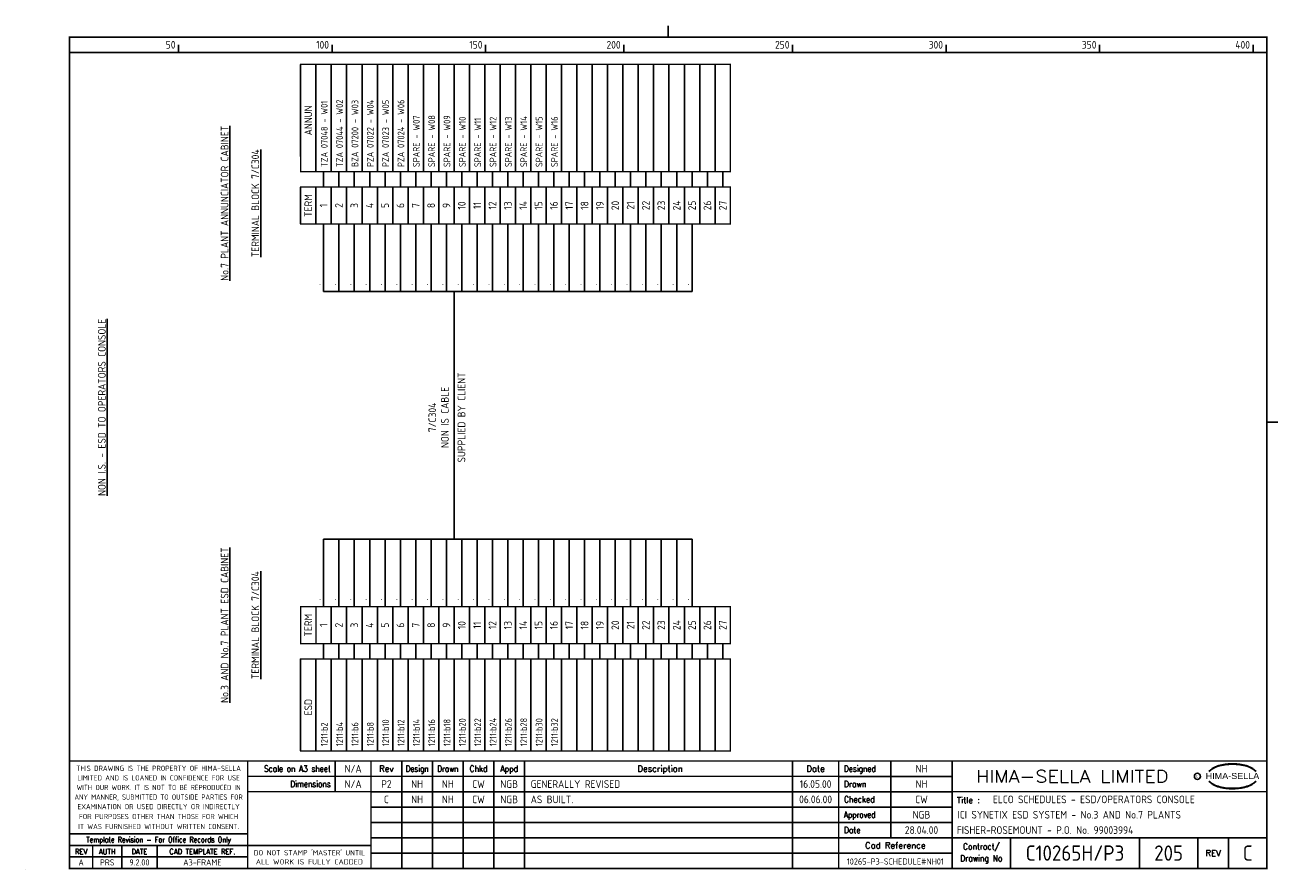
# Model space of a CAD drawing. Extents: x 0 to 408, y 0 to 275.
import ezdxf
from ezdxf.enums import TextEntityAlignment as Align

# ---------------------------------------------------------------- set-up
doc = ezdxf.new("R2010")
doc.units = 0
doc.header["$LTSCALE"] = 0.25
doc.header["$MEASUREMENT"] = 0
doc.layers.get('0').update_dxf_attribs({"color": 41, "linetype": 'CONTINUOUS'})
for name, color, linetype in [('00-DRG_FRAME', 12, 'CONTINUOUS'), ('203', 7, 'CONTINUOUS'), ('203-TEXT', 2, 'CONTINUOUS')]:
    doc.layers.add(name, color=color, linetype=linetype)
doc.styles.add('ARIAL', font='ARIAL.TTF', dxfattribs={"height": 2.5})
doc.styles.add('ISO', font='iso.shx', dxfattribs={"height": 2.5})
doc.styles.add('ROMAND', font='ROMAND')

# ---------------------------------------------------------------- blocks, each defined once
blk = doc.blocks.new('A3-TITLE')
at = {"style": 'ISO'}
blk.add_attdef('TITLE_1', (318.75, 21.75), '', height=2.5, dxfattribs=at)
for tag, p in [('DRGNO', (372.5, 3)), ('REV.', (398.25, 3))]:
    blk.add_attdef(tag, text='', height=5, dxfattribs=at).set_placement(p, align=Align.CENTER)
blk = doc.blocks.new('A3-REVA')
at = {"style": 'ISO'}
for tag, p in [('DESIGNED', (292, 31.75)), ('A', (117.7, 26.75)), ('DES', (127.7, 26.75)), ('DRN', (137.7, 26.75)), ('CHKD', (147.7, 26.75)), ('APPD', (157.7, 26.75)), ('DATE', (258, 26.75)), ('DRAWN', (292, 26.75)), ('CHECKED', (292, 21.75)), ('APPD', (292, 16.75)), ('DATE', (292, 11.75))]:
    blk.add_attdef(tag, text='', height=2.5, dxfattribs=at).set_placement(p, align=Align.CENTER)
blk.add_attdef('DESCRIPTION', (164.7, 26.75), '', height=2.5, dxfattribs=at)
blk = doc.blocks.new('A3-CONTRACT')
at = {"style": 'ISO'}
for tag, height, p in [('SCALE', 2.5, (106.86, 31.75)), ('DIMS', 2.5, (106.86, 26.75)), ('CAD-REF', 2.5, (282, 1.75)), ('CONTRACT', 5, (342, 3))]:
    blk.add_attdef(tag, text='', height=height, dxfattribs=at).set_placement(p, align=Align.CENTER)
for tag, p in [('TITLE_2', (303.75, 16.75)), ('TITLE_3', (303.5, 11.75))]:
    blk.add_attdef(tag, p, '', height=2.5, dxfattribs=at)
blk = doc.blocks.new('A3-REVB')
at = {"style": 'ISO'}
for tag, p in [('B', (117.7, 21.75)), ('DES', (127.7, 21.75)), ('DRN', (137.7, 21.75)), ('CHKD', (147.7, 21.75)), ('APPD', (157.7, 21.75)), ('DATE', (258, 21.75))]:
    blk.add_attdef(tag, text='', height=2.5, dxfattribs=at).set_placement(p, align=Align.CENTER)
blk.add_attdef('DESCRIPTION', (164.7, 21.75), '', height=2.5, dxfattribs=at)

msp = doc.modelspace()

# ---------------------------------------------------------------- linework, layer by layer
at = {"layer": '00-DRG_FRAME'}
for p, q in [((50, 266.5), (50, 269)), ((100, 266.5), (100, 269)), ((150, 266.5), (150, 269)), ((195, 266.5), (195, 269)), ((250, 266.5), (250, 269)), ((300, 266.5), (300, 269)), ((350, 266.5), (350, 269)), ((400, 266.5), (400, 269)), ((101.01, 35.5), (101.01, 25.5)), ((122.7, 35.5), (122.7, 0.5)), ((132.7, 0.5), (132.7, 35.5)), ((142.7, 0.5), (142.7, 35.5)), ((152.7, 35.5), (152.7, 0.5)), ((162.7, 35.5), (162.7, 0.5)), ((250, 35.5), (250, 0.5)), ((282, 35.5), (282, 10.5)), ((265, 30.5), (302, 30.5)), ((302, 25.5), (112.7, 25.5)), ((112.7, 20.5), (302, 20.5)), ((302, 15.5), (112.7, 15.5)), ((112.7, 10.5), (265, 10.5)), ((321, 10.5), (321, 0.5)), ((363, 10.5), (363, 0.5)), ((382, 0.5), (382, 10.5)), ((392, 10.5), (392, 0.5)), ((72.5, 4.25), (14.5, 4.25)), ((302, 5.5), (112.7, 5.5)), ((0, 0), (0, 0.03))]:
    msp.add_line(p, q, dxfattribs=at)
at = {"layer": '00-DRG_FRAME', "const_width": 0.5}
for points in [[(209.5, 271.5), (209.5, 275.18)], [(209.5, 271.5), (209.5, 275.18)], [(14.5, 266.5), (404.5, 266.5)], [(404.5, 146), (408.18, 146)], [(404.5, 35.5), (14.5, 35.5)], [(72.5, 0.5), (72.5, 35.5)], [(112.7, 0.5), (112.7, 35.5)], [(265, 35.5), (265, 0.5)], [(302, 0.5), (302, 35.5)], [(265, 30.5), (72.5, 30.5)], [(112.7, 25.5), (72.5, 25.5)], [(404.5, 25.5), (302, 25.5)], [(14.5, 11.75), (72.5, 11.75)], [(14.5, 8), (72.5, 8)], [(22, 0.5), (22, 8)], [(31.5, 0.5), (31.5, 8)], [(43, 0.5), (43, 8)], [(112.7, 8), (72.5, 8)], [(265, 10.5), (404.5, 10.5)]]:
    msp.add_lwpolyline(points, dxfattribs=at)
msp.add_lwpolyline([(14.5, 0.5), (404.5, 0.5), (404.5, 271.5), (14.5, 271.5)], close=True, dxfattribs=at)
at = {"layer": '00-DRG_FRAME', "color": 3}
msp.add_circle((381.88, 30.5), 1, dxfattribs=at)
for centre, radius, start, end in [((390.6, 26.83), 7.24, 106.0532, 133.5024), ((390.11, 28.1), 5.98, 122.244, 131.6154), ((389.75, 28.78), 5.21, 111.8206, 122.8668), ((391.78, 24.7), 9.76, 107.5931, 113.9452), ((393.1, 18.5), 15.94, 89.2698, 106.3911), ((392.1, 23.52), 10.99, 96.0146, 107.3203), ((393.29, 16.31), 18.28, 92.8917, 97.3734), ((393.24, 18.86), 15.73, 89.7805, 93.1738), ((393.36, 18.86), 15.73, 86.8262, 90.2195), ((393.51, 18.5), 15.94, 73.6089, 90.7302), ((393.31, 16.31), 18.28, 82.6266, 87.1083), ((394.51, 23.52), 10.99, 72.6797, 83.9854), ((394.83, 24.7), 9.76, 66.0548, 72.4069), ((396, 26.83), 7.24, 46.4976, 73.9468), ((396.85, 28.78), 5.21, 57.1332, 68.1794), ((396.49, 28.1), 5.98, 48.3846, 57.756), ((390.88, 27.01), 7.3, 130.419, 136.057), ((390.6, 34.23), 7.24, 226.4976, 253.9468), ((390.88, 34.04), 7.3, 223.943, 229.581), ((396, 34.23), 7.24, 286.0532, 313.5024), ((395.73, 27.01), 7.3, 43.943, 49.581), ((395.73, 34.04), 7.3, 310.419, 316.057), ((390.11, 32.96), 5.98, 228.3846, 237.756), ((389.75, 32.28), 5.21, 237.1332, 248.1794), ((391.78, 36.36), 9.76, 246.0548, 252.4069), ((393.1, 42.56), 15.94, 253.6089, 270.7302), ((392.1, 37.54), 10.99, 252.6797, 263.9854), ((393.29, 44.75), 18.28, 262.6266, 267.1083), ((393.24, 42.19), 15.73, 266.8262, 270.2195), ((393.51, 42.56), 15.94, 269.2698, 286.3911), ((393.36, 42.19), 15.73, 269.7805, 273.1738), ((393.31, 44.75), 18.28, 272.8917, 277.3734), ((394.51, 37.54), 10.99, 276.0146, 287.3203), ((394.83, 36.36), 9.76, 287.5931, 293.9452), ((396.85, 32.28), 5.21, 291.8206, 302.8668), ((396.49, 32.96), 5.98, 302.244, 311.6154)]:
    msp.add_arc(centre, radius, start, end, dxfattribs=at)
at = {"layer": '203'}
for p, q in [((89.75, 262.61), (89.75, 232.61)), ((94.75, 262.61), (94.75, 227.61)), ((99.75, 262.61), (99.75, 227.61)), ((104.75, 262.61), (104.75, 227.61)), ((109.75, 262.61), (109.75, 227.61)), ((114.75, 262.61), (114.75, 227.61)), ((119.75, 262.61), (119.75, 227.61)), ((124.75, 262.61), (124.75, 227.61)), ((129.75, 262.61), (129.75, 227.61)), ((134.75, 262.61), (134.75, 227.61)), ((139.75, 262.61), (139.75, 227.61)), ((144.75, 262.61), (144.75, 227.61)), ((149.75, 262.61), (149.75, 227.61)), ((154.75, 262.61), (154.75, 227.61)), ((159.75, 262.61), (159.75, 227.61)), ((164.75, 262.61), (164.75, 227.61)), ((169.75, 262.61), (169.75, 227.61)), ((174.75, 262.61), (174.75, 227.61)), ((179.75, 262.61), (179.75, 227.61)), ((184.75, 262.61), (184.75, 227.61)), ((189.75, 262.61), (189.75, 227.61)), ((194.75, 262.61), (194.75, 227.61)), ((199.75, 262.61), (199.75, 227.61)), ((204.75, 262.61), (204.75, 227.61)), ((209.75, 262.61), (209.75, 227.61)), ((214.75, 262.61), (214.75, 227.61)), ((219.75, 262.61), (219.75, 227.61)), ((224.75, 262.61), (224.75, 227.61)), ((97.25, 227.61), (97.25, 222.61)), ((102.25, 227.61), (102.25, 222.61)), ((107.25, 227.61), (107.25, 222.61)), ((112.25, 227.61), (112.25, 222.61)), ((117.25, 227.61), (117.25, 222.61)), ((122.25, 227.61), (122.25, 222.61)), ((127.25, 227.61), (127.25, 222.61)), ((132.25, 227.61), (132.25, 222.61)), ((137.25, 227.61), (137.25, 222.61)), ((142.25, 227.61), (142.25, 222.61)), ((147.25, 227.61), (147.25, 222.61)), ((152.25, 227.61), (152.25, 222.61)), ((157.25, 227.61), (157.25, 222.61)), ((162.25, 227.61), (162.25, 222.61)), ((167.25, 227.61), (167.25, 222.61)), ((172.25, 227.61), (172.25, 222.61)), ((177.25, 227.61), (177.25, 222.61)), ((182.25, 227.61), (182.25, 222.61)), ((187.25, 227.61), (187.25, 222.61)), ((192.25, 227.61), (192.25, 222.61)), ((197.25, 227.61), (197.25, 222.61)), ((202.25, 227.61), (202.25, 222.61)), ((207.25, 227.61), (207.25, 222.61)), ((212.25, 227.61), (212.25, 222.61)), ((217.25, 227.61), (217.25, 222.61)), ((222.25, 227.61), (222.25, 222.61)), ((227.25, 227.61), (227.25, 222.61)), ((89.75, 210.61), (89.75, 222.61)), ((94.75, 222.61), (94.75, 210.61)), ((99.75, 210.61), (99.75, 222.61)), ((104.75, 210.61), (104.75, 222.61)), ((109.75, 210.61), (109.75, 222.61)), ((114.75, 210.61), (114.75, 222.61)), ((119.75, 210.61), (119.75, 222.61)), ((124.75, 210.61), (124.75, 222.61)), ((129.75, 210.61), (129.75, 222.61)), ((134.75, 210.61), (134.75, 222.61)), ((139.75, 210.61), (139.75, 222.61)), ((144.75, 210.61), (144.75, 222.61)), ((149.75, 210.61), (149.75, 222.61)), ((154.75, 210.61), (154.75, 222.61)), ((159.75, 210.61), (159.75, 222.61)), ((164.75, 210.61), (164.75, 222.61)), ((169.75, 210.61), (169.75, 222.61)), ((174.75, 210.61), (174.75, 222.61)), ((179.75, 210.61), (179.75, 222.61)), ((184.75, 210.61), (184.75, 222.61)), ((189.75, 210.61), (189.75, 222.61)), ((194.75, 210.61), (194.75, 222.61)), ((199.75, 210.61), (199.75, 222.61)), ((204.75, 210.61), (204.75, 222.61)), ((209.75, 210.61), (209.75, 222.61)), ((214.75, 210.61), (214.75, 222.61)), ((219.75, 210.61), (219.75, 222.61)), ((224.75, 210.61), (224.75, 222.61)), ((97.25, 210.61), (97.25, 188.61)), ((102.25, 210.61), (102.25, 188.61)), ((107.25, 210.61), (107.25, 188.61)), ((112.25, 210.61), (112.25, 188.61)), ((117.25, 210.61), (117.25, 188.61)), ((122.25, 210.61), (122.25, 188.61)), ((127.25, 210.61), (127.25, 188.61)), ((132.25, 210.61), (132.25, 188.61)), ((137.25, 210.61), (137.25, 188.61)), ((142.25, 210.61), (142.25, 188.61)), ((147.25, 210.61), (147.25, 188.61)), ((152.25, 210.61), (152.25, 188.61)), ((157.25, 210.61), (157.25, 188.61)), ((162.25, 210.61), (162.25, 188.61)), ((167.25, 210.61), (167.25, 188.61)), ((172.25, 210.61), (172.25, 188.61)), ((177.25, 210.61), (177.25, 188.61)), ((182.25, 210.61), (182.25, 188.61)), ((187.25, 188.61), (187.25, 210.61)), ((192.25, 188.61), (192.25, 210.61)), ((197.25, 188.61), (197.25, 210.61)), ((202.25, 188.61), (202.25, 210.61)), ((207.25, 188.61), (207.25, 210.61)), ((212.25, 188.61), (212.25, 210.61)), ((217.25, 188.61), (217.25, 210.61)), ((97.25, 188.61), (217.25, 188.61)), ((139.75, 107.8), (139.75, 188.61)), ((97.25, 107.8), (217.25, 107.8)), ((97.25, 85.8), (97.25, 107.8)), ((102.25, 85.8), (102.25, 107.8)), ((107.25, 85.8), (107.25, 107.8)), ((112.25, 85.8), (112.25, 107.8)), ((117.25, 85.8), (117.25, 107.8)), ((122.25, 85.8), (122.25, 107.8)), ((127.25, 85.8), (127.25, 107.8)), ((132.25, 85.8), (132.25, 107.8)), ((137.25, 85.8), (137.25, 107.8)), ((142.25, 85.8), (142.25, 107.8)), ((147.25, 85.8), (147.25, 107.8)), ((152.25, 85.8), (152.25, 107.8)), ((157.25, 85.8), (157.25, 107.8)), ((162.25, 85.8), (162.25, 107.8)), ((167.25, 85.8), (167.25, 107.8)), ((172.25, 85.8), (172.25, 107.8)), ((177.25, 85.8), (177.25, 107.8)), ((182.25, 85.8), (182.25, 107.8)), ((187.25, 85.8), (187.25, 107.8)), ((192.25, 85.8), (192.25, 107.8)), ((197.25, 85.8), (197.25, 107.8)), ((202.25, 85.8), (202.25, 107.8)), ((207.25, 85.8), (207.25, 107.8)), ((212.25, 85.8), (212.25, 107.8)), ((217.25, 85.8), (217.25, 107.8)), ((99.75, 73.8), (99.75, 85.8)), ((104.75, 73.8), (104.75, 85.8)), ((109.75, 73.8), (109.75, 85.8)), ((114.75, 73.8), (114.75, 85.8)), ((119.75, 73.8), (119.75, 85.8)), ((124.75, 73.8), (124.75, 85.8)), ((129.75, 73.8), (129.75, 85.8)), ((134.75, 73.8), (134.75, 85.8)), ((139.75, 73.8), (139.75, 85.8)), ((144.75, 73.8), (144.75, 85.8)), ((149.75, 73.8), (149.75, 85.8)), ((154.75, 73.8), (154.75, 85.8)), ((159.75, 73.8), (159.75, 85.8)), ((164.75, 73.8), (164.75, 85.8)), ((169.75, 73.8), (169.75, 85.8)), ((174.75, 73.8), (174.75, 85.8)), ((179.75, 73.8), (179.75, 85.8)), ((184.75, 73.8), (184.75, 85.8)), ((189.75, 73.8), (189.75, 85.8)), ((194.75, 73.8), (194.75, 85.8)), ((199.75, 73.8), (199.75, 85.8)), ((204.75, 73.8), (204.75, 85.8)), ((209.75, 73.8), (209.75, 85.8)), ((214.75, 73.8), (214.75, 85.8)), ((219.75, 73.8), (219.75, 85.8)), ((224.75, 73.8), (224.75, 85.8)), ((97.25, 73.8), (97.25, 68.8)), ((102.25, 73.8), (102.25, 68.8)), ((107.25, 73.8), (107.25, 68.8)), ((112.25, 73.8), (112.25, 68.8)), ((117.25, 73.8), (117.25, 68.8)), ((122.25, 73.8), (122.25, 68.8)), ((127.25, 73.8), (127.25, 68.8)), ((132.25, 73.8), (132.25, 68.8)), ((137.25, 73.8), (137.25, 68.8)), ((142.25, 73.8), (142.25, 68.8)), ((147.25, 73.8), (147.25, 68.8)), ((152.25, 73.8), (152.25, 68.8)), ((157.25, 73.8), (157.25, 68.8)), ((162.25, 73.8), (162.25, 68.8)), ((167.25, 73.8), (167.25, 68.8)), ((172.25, 73.8), (172.25, 68.8)), ((177.25, 73.8), (177.25, 68.8)), ((182.25, 73.8), (182.25, 68.8)), ((187.25, 73.8), (187.25, 68.8)), ((192.25, 73.8), (192.25, 68.8)), ((197.25, 73.8), (197.25, 68.8)), ((202.25, 73.8), (202.25, 68.8)), ((207.25, 73.8), (207.25, 68.8)), ((212.25, 73.8), (212.25, 68.8)), ((217.25, 73.8), (217.25, 68.8)), ((222.25, 73.8), (222.25, 68.8)), ((227.25, 73.8), (227.25, 68.8)), ((89.75, 68.8), (89.75, 38.8)), ((94.75, 68.8), (94.75, 38.8)), ((99.75, 68.8), (99.75, 38.8)), ((104.75, 68.8), (104.75, 38.8)), ((109.75, 68.8), (109.75, 38.8)), ((114.75, 68.8), (114.75, 38.8)), ((119.75, 68.8), (119.75, 38.8)), ((124.75, 68.8), (124.75, 38.8)), ((129.75, 68.8), (129.75, 38.8)), ((134.75, 68.8), (134.75, 38.8)), ((139.75, 68.8), (139.75, 38.8)), ((144.75, 68.8), (144.75, 38.8)), ((149.75, 68.8), (149.75, 38.8)), ((154.75, 68.8), (154.75, 38.8)), ((159.75, 68.8), (159.75, 38.8)), ((164.75, 68.8), (164.75, 38.8)), ((169.75, 68.8), (169.75, 38.8)), ((174.75, 68.8), (174.75, 38.8)), ((179.75, 68.8), (179.75, 38.8)), ((184.75, 68.8), (184.75, 38.8)), ((189.75, 68.8), (189.75, 38.8)), ((194.75, 68.8), (194.75, 38.8)), ((199.75, 68.8), (199.75, 38.8)), ((204.75, 68.8), (204.75, 38.8)), ((209.75, 68.8), (209.75, 38.8)), ((214.75, 68.8), (214.75, 38.8)), ((219.75, 68.8), (219.75, 38.8)), ((224.75, 68.8), (224.75, 38.8))]:
    msp.add_line(p, q, dxfattribs=at)
at = {"layer": '203', "const_width": 0.4}
for points in [[(89.75, 262.61), (89.75, 227.61), (229.75, 227.61), (229.75, 262.61), (89.75, 262.61)], [(94.75, 227.61), (94.75, 262.61)], [(89.75, 222.61), (89.75, 210.61), (229.75, 210.61), (229.75, 222.61), (89.75, 222.61)], [(94.75, 210.61), (94.75, 222.61)], [(89.75, 85.8), (89.75, 73.8), (229.75, 73.8), (229.75, 85.8), (89.75, 85.8)], [(94.75, 73.8), (94.75, 85.8)], [(89.75, 68.8), (89.75, 38.8), (229.75, 38.8), (229.75, 68.8), (89.75, 68.8)], [(94.75, 38.8), (94.75, 68.8)]]:
    msp.add_lwpolyline(points, dxfattribs=at)

# ---------------------------------------------------------------- block references
ref = msp.add_blockref('A3-CONTRACT', (0, 0))
ref.add_attrib('SCALE', 'N/A', dxfattribs={"height": 2.5, "style": 'ISO'}).set_placement((106.86, 31.75), align=Align.CENTER)
ref.add_attrib('DIMS', 'N/A', dxfattribs={"height": 2.5, "style": 'ISO'}).set_placement((106.86, 26.75), align=Align.CENTER)
ref.add_attrib('CAD-REF', '10265-P3-SCHEDULE#NH01', dxfattribs={"height": 2, "style": 'ISO'}).set_placement((283.48, 1.75), align=Align.CENTER)
ref.add_attrib('TITLE_2', 'ICI SYNETIX ESD SYSTEM - No.3 AND No.7 PLANTS', (303.75, 16.75), dxfattribs={"height": 2.5, "style": 'ISO'})
ref.add_attrib('TITLE_3', 'FISHER-ROSEMOUNT - P.O. No. 99003994', (303.5, 11.75), dxfattribs={"height": 2.5, "style": 'ISO'})
ref.add_attrib('CONTRACT', 'C10265H/P3', dxfattribs={"height": 5, "style": 'ISO'}).set_placement((342, 3), align=Align.CENTER)
at = {"layer": '203-TEXT'}
ref = msp.add_blockref('A3-REVA', (0, 0), dxfattribs=at)
ref.add_attrib('DESIGNED', 'NH', dxfattribs={"layer": '0', "height": 2.5, "style": 'ISO'}).set_placement((292, 31.75), align=Align.CENTER)
ref.add_attrib('DRAWN', 'NH', dxfattribs={"layer": '0', "height": 2.5, "style": 'ISO'}).set_placement((292, 26.75), align=Align.CENTER)
ref.add_attrib('CHECKED', 'CW', dxfattribs={"layer": '0', "height": 2.5, "style": 'ISO'}).set_placement((292, 21.75), align=Align.CENTER)
ref.add_attrib('APPD', 'NGB', dxfattribs={"layer": '0', "height": 2.5, "style": 'ISO'}).set_placement((292, 16.75), align=Align.CENTER)
ref.add_attrib('A', 'P2', dxfattribs={"layer": '0', "height": 2.5, "style": 'ISO'}).set_placement((117.7, 26.75), align=Align.CENTER)
ref.add_attrib('DES', 'NH', dxfattribs={"layer": '0', "height": 2.5, "style": 'ISO'}).set_placement((127.7, 26.75), align=Align.CENTER)
ref.add_attrib('DRN', 'NH', dxfattribs={"layer": '0', "height": 2.5, "style": 'ISO'}).set_placement((137.7, 26.75), align=Align.CENTER)
ref.add_attrib('CHKD', 'CW', dxfattribs={"layer": '0', "height": 2.5, "style": 'ISO'}).set_placement((147.7, 26.75), align=Align.CENTER)
ref.add_attrib('APPD', 'NGB', dxfattribs={"layer": '0', "height": 2.5, "style": 'ISO'}).set_placement((157.7, 26.75), align=Align.CENTER)
ref.add_attrib('DESCRIPTION', 'GENERALLY REVISED', (164.7, 26.75), dxfattribs={"layer": '0', "height": 2.5, "style": 'ISO'})
ref.add_attrib('DATE', '16.05.00', dxfattribs={"layer": '0', "height": 2.5, "style": 'ISO'}).set_placement((257.5, 26.75), align=Align.CENTER)
ref.add_attrib('DATE', '28.04.00', dxfattribs={"layer": '0', "height": 2.5, "style": 'ISO'}).set_placement((292, 11.75), align=Align.CENTER)
ref = msp.add_blockref('A3-REVB', (0, 0), dxfattribs=at)
ref.add_attrib('B', 'C', dxfattribs={"layer": '0', "height": 2.5, "style": 'ISO'}).set_placement((117.7, 21.75), align=Align.CENTER)
ref.add_attrib('DES', 'NH', dxfattribs={"layer": '0', "height": 2.5, "style": 'ISO'}).set_placement((127.7, 21.75), align=Align.CENTER)
ref.add_attrib('DRN', 'NH', dxfattribs={"layer": '0', "height": 2.5, "style": 'ISO'}).set_placement((137.7, 21.75), align=Align.CENTER)
ref.add_attrib('CHKD', 'CW', dxfattribs={"layer": '0', "height": 2.5, "style": 'ISO'}).set_placement((147.7, 21.75), align=Align.CENTER)
ref.add_attrib('APPD', 'NGB', dxfattribs={"layer": '0', "height": 2.5, "style": 'ISO'}).set_placement((157.7, 21.75), align=Align.CENTER)
ref.add_attrib('DESCRIPTION', 'AS BUILT.', (164.7, 21.75), dxfattribs={"layer": '0', "height": 2.5, "style": 'ISO'})
ref.add_attrib('DATE', '06.06.00', dxfattribs={"layer": '0', "height": 2.5, "style": 'ISO'}).set_placement((257.5, 21.75), align=Align.CENTER)
ref = msp.add_blockref('A3-TITLE', (0, 0), dxfattribs=at)
ref.add_attrib('TITLE_1', 'ELCO SCHEDULES - ESD/OPERATORS CONSOLE', (315.25, 21.75), dxfattribs={"layer": '0', "height": 2.5, "style": 'ISO'})
ref.add_attrib('DRGNO', '205', dxfattribs={"layer": '0', "height": 5, "style": 'ISO'}).set_placement((372.5, 3), align=Align.CENTER)
ref.add_attrib('REV.', 'C', dxfattribs={"layer": '0', "height": 5, "style": 'ISO'}).set_placement((398.25, 3), align=Align.CENTER)

# ---------------------------------------------------------------- texts
at = {"layer": '00-DRG_FRAME', "style": 'ISO'}
for s, p in [('50', (49, 267.75)), ('100', (99, 267.75)), ('150', (149, 267.75)), ('200', (194, 267.75)), ('250', (249, 267.75)), ('300', (299, 267.75)), ('350', (349, 267.75)), ('400', (399, 267.75))]:
    msp.add_text(s, height=2.5, dxfattribs=at).set_placement(p, align=Align.RIGHT)
at = {"layer": '00-DRG_FRAME', "color": 3, "style": 'ISO'}
for s, width, p in [('THIS DRAWING IS THE PROPERTY OF HIMA-SELLA', 0.9, (43.5, 33.14)), ("DO NOT STAMP 'MASTER' UNTIL", 0.95, (92.6, 5.77))]:
    msp.add_text(s, height=1.7, dxfattribs=dict(at, width=width)).set_placement(p, align=Align.MIDDLE)
at = {"layer": '00-DRG_FRAME', "color": 4, "style": 'ROMAND', "width": 0.87}
for s, p in [('Scale on A3 sheet', (99.54, 32)), ('Dimensions', (99.54, 27.01))]:
    msp.add_text(s, height=2, dxfattribs=at).set_placement(p, align=Align.RIGHT)
at = {"layer": '00-DRG_FRAME', "color": 4, "style": 'ROMAND'}
for s, p in [('Rev', (117.7, 32)), ('Description', (206.85, 32)), ('Date', (257.5, 32))]:
    msp.add_text(s, height=2, dxfattribs=at).set_placement(p, align=Align.CENTER)
for s, width, p in [('Design', 0.85, (127.7, 32)), ('Drawn', 0.85, (137.7, 32)), ('Chkd', 0.9, (147.7, 32)), ('Appd', 0.9, (157.7, 32))]:
    msp.add_text(s, height=2, dxfattribs=dict(at, width=width)).set_placement(p, align=Align.CENTER)
for s, width, p in [('Designed', 0.87, (266.75, 32)), ('Drawn', 0.9, (266.75, 27)), ('Checked', 0.9, (266.75, 22)), ('Approved', 0.85, (266.75, 17)), ('Date', 0.9, (266.75, 12))]:
    msp.add_text(s, height=2, dxfattribs=dict(at, width=width)).set_placement(p)
at = {"layer": '00-DRG_FRAME', "style": 'ROMAND', "width": 1.15}
msp.add_text('HIMA-SELLA LIMITED', height=4, dxfattribs=at).set_placement((341.1, 30.5), align=Align.MIDDLE)
at = {"layer": '00-DRG_FRAME', "color": 3, "style": 'ISO'}
for s, width, p in [('LIMITED AND IS LOANED IN CONFIDENCE FOR USE', 0.9, (43.5, 30.02)), ('ANY MANNER, SUBMITTED TO OUTSIDE PARTIES FOR', 0.87, (43.5, 23.76)), ('WITH OUR WORK. IT IS NOT TO BE REPRODUCED IN', 0.87, (43.5, 26.89)), ('EXAMINATION OR USED DIRECTLY OR INDIRECTLY', 0.9, (43.5, 20.64)), ('FOR PURPOSES OTHER THAN THOSE FOR WHICH', 0.9, (43.5, 17.41)), ('IT WAS FURNISHED WITHOUT WRITTEN CONSENT.', 0.9, (43.5, 14.16))]:
    msp.add_text(s, height=1.7, dxfattribs=dict(at, width=width)).set_placement(p, align=Align.MIDDLE_CENTER)
at = {"layer": '00-DRG_FRAME', "color": 3, "style": 'ISO', "width": 0.9}
msp.add_text('C', height=1, dxfattribs=at).set_placement((381.84, 30), align=Align.CENTER)
at = {"layer": '00-DRG_FRAME', "style": 'ARIAL', "width": 1.05}
msp.add_text('HIMA-SELLA', height=2, dxfattribs=at).set_placement((393.3, 29.63), align=Align.CENTER)
at = {"layer": '00-DRG_FRAME', "color": 4, "style": 'ROMAND'}
msp.add_text('Title :', height=2, dxfattribs=at).set_placement((303.5, 21.75))
for s, height, width, p in [('Template Revision - For Office Records Only', 1.8, 0.85, (43.5, 9.62)), ('Contract/', 2, 0.9, (311.5, 7.5)), ('REV', 1.8, 0.9, (18.25, 6)), ('AUTH', 1.8, 0.9, (26.75, 6)), ('DATE', 1.8, 0.9, (37.25, 6)), ('CAD TEMPLATE REF.', 1.8, 0.9, (57.75, 6)), ('Drawing No', 2, 0.9, (311.5, 3.5))]:
    msp.add_text(s, height=height, dxfattribs=dict(at, width=width)).set_placement(p, align=Align.MIDDLE)
for s, p in [('Cad Reference', (283.5, 8)), ('REV', (387, 5.5))]:
    msp.add_text(s, height=2, dxfattribs=at).set_placement(p, align=Align.MIDDLE)
at = {"layer": '00-DRG_FRAME', "color": 41, "style": 'ISO'}
for s, p in [('A', (18.25, 1.45)), ('PRS', (26.75, 1.45)), ('9.2.00', (37.25, 1.45)), ('A3-FRAME', (57.75, 1.45))]:
    msp.add_text(s, height=2, dxfattribs=at).set_placement(p, align=Align.CENTER)
at = {"layer": '00-DRG_FRAME', "color": 3, "style": 'ISO'}
msp.add_text('ALL WORK IS FULLY CADDED', height=1.7, dxfattribs=at).set_placement((92.6, 2.64), align=Align.MIDDLE_CENTER)
at = {"layer": '203-TEXT', "style": 'ISO'}
for s, p in [('ANNUN', (92.25, 244.35)), ('%%UNo.7 PLANT ANNUNCIATOR CABINET', (65, 217.32)), ('%%UTERMINAL BLOCK 7/C304', (75, 217.32)), ('%%UNON I.S. - ESD TO OPERATORS CONSOLE', (25, 150.8)), ('SUPPLIED BY CLIENT', (142.15, 147.52)), ('NON IS CABLE', (136.75, 147.52)), ('7/C304', (132.65, 147.52)), ('%%UNo.3 AND No.7 PLANT ESD CABINET', (65, 79.8)), ('%%UTERMINAL BLOCK 7/C304', (75, 79.8)), ('ESD', (92.25, 53.05))]:
    msp.add_text(s, height=2.5, rotation=90, dxfattribs=at).set_placement(p, align=Align.MIDDLE)
for s, p in [('TZA 07048 - W01', (98.55, 229.14)), ('TZA 07044 - W02', (103.55, 229.14)), ('BZA 07200 - W03', (108.55, 229.14)), ('PZA 07022 - W04', (113.55, 229.14)), ('PZA 07023 - W05', (118.55, 229.14)), ('PZA 07024 - W06', (123.55, 229.14)), ('SPARE - W07', (128.55, 229.14)), ('SPARE - W08', (133.55, 229.14)), ('SPARE - W09', (138.55, 229.14)), ('SPARE - W10', (143.55, 229.14)), ('SPARE - W11', (148.55, 229.14)), ('SPARE - W12', (153.55, 229.14)), ('SPARE - W13', (158.55, 229.14)), ('SPARE - W14', (163.55, 229.14)), ('SPARE - W15', (168.55, 229.14)), ('SPARE - W16', (173.55, 229.14)), ('.', (96.25, 190.61)), ('.', (101.25, 190.61)), ('.', (106.25, 190.61)), ('.', (111.25, 190.61)), ('.', (116.25, 190.61)), ('.', (121.25, 190.61)), ('.', (126.25, 190.61)), ('.', (131.25, 190.61)), ('.', (136.25, 190.61)), ('.', (141.25, 190.61)), ('.', (146.25, 190.61)), ('.', (151.25, 190.61)), ('.', (156.25, 190.61)), ('.', (161.25, 190.61)), ('.', (166.25, 190.61)), ('.', (171.25, 190.61)), ('.', (176.25, 190.61)), ('.', (181.25, 190.61)), ('.', (186.25, 190.61)), ('.', (191.25, 190.61)), ('.', (196.25, 190.61)), ('.', (201.25, 190.61)), ('.', (206.25, 190.61)), ('.', (211.25, 190.61)), ('.', (216.25, 190.61)), ('.', (96.25, 87.8)), ('.', (101.25, 87.8)), ('.', (106.25, 87.8)), ('.', (111.25, 87.8)), ('.', (116.25, 87.8)), ('.', (121.25, 87.8)), ('.', (126.25, 87.8)), ('.', (131.25, 87.8)), ('.', (136.25, 87.8)), ('.', (141.25, 87.8)), ('.', (146.25, 87.8)), ('.', (151.25, 87.8)), ('.', (156.25, 87.8)), ('.', (161.25, 87.8)), ('.', (166.25, 87.8)), ('.', (171.25, 87.8)), ('.', (176.25, 87.8)), ('.', (181.25, 87.8)), ('.', (186.25, 87.8)), ('.', (191.25, 87.8)), ('.', (196.25, 87.8)), ('.', (201.25, 87.8)), ('.', (206.25, 87.8)), ('.', (211.25, 87.8)), ('.', (216.25, 87.8)), ('1211:b2', (98.55, 40.32)), ('1211:b4', (103.55, 40.32)), ('1211:b6', (108.55, 40.32)), ('1211:b8', (113.55, 40.32)), ('1211:b10', (118.55, 40.32)), ('1211:b12', (123.55, 40.32)), ('1211:b14', (128.55, 40.32)), ('1211:b16', (133.55, 40.32)), ('1211:b18', (138.55, 40.32)), ('1211:b20', (143.55, 40.32)), ('1211:b22', (148.55, 40.32)), ('1211:b24', (153.55, 40.32)), ('1211:b26', (158.55, 40.32)), ('1211:b28', (163.55, 40.32)), ('1211:b30', (168.55, 40.32)), ('1211:b32', (173.55, 40.32))]:
    msp.add_text(s, height=2.2, rotation=90, dxfattribs=at).set_placement(p)
for s, p in [('TERM', (92.25, 216.61)), ('1', (97.25, 216.61)), ('2', (102.25, 216.61)), ('3', (107.25, 216.61)), ('4', (112.25, 216.61)), ('5', (117.25, 216.61)), ('6', (122.25, 216.61)), ('7', (127.25, 216.61)), ('8', (132.25, 216.61)), ('9', (137.25, 216.61)), ('10', (142.25, 216.61)), ('11', (147.25, 216.61)), ('12', (152.25, 216.61)), ('13', (157.25, 216.61)), ('14', (162.25, 216.61)), ('15', (167.25, 216.61)), ('16', (172.25, 216.61)), ('17', (177.25, 216.61)), ('18', (182.25, 216.61)), ('19', (187.25, 216.61)), ('TERM', (92.25, 79.8)), ('1', (97.25, 79.8)), ('2', (102.25, 79.8)), ('3', (107.25, 79.8)), ('4', (112.25, 79.8)), ('5', (117.25, 79.8)), ('6', (122.25, 79.8)), ('7', (127.25, 79.8)), ('8', (132.25, 79.8)), ('9', (137.25, 79.8)), ('10', (142.25, 79.8)), ('11', (147.25, 79.8)), ('12', (152.25, 79.8)), ('13', (157.25, 79.8)), ('14', (162.25, 79.8)), ('15', (167.25, 79.8)), ('16', (172.25, 79.8)), ('17', (177.25, 79.8)), ('18', (182.25, 79.8)), ('19', (187.25, 79.8))]:
    msp.add_text(s, height=2.5, rotation=90, dxfattribs=at).set_placement(p, align=Align.MIDDLE_CENTER)
for s, p in [('20', (193.5, 216.61)), ('21', (198.5, 216.61)), ('22', (203.5, 216.61)), ('23', (208.5, 216.61)), ('24', (213.5, 216.61)), ('25', (218.5, 216.61)), ('26', (223.5, 216.61)), ('27', (228.5, 216.61)), ('20', (193.5, 79.8)), ('21', (198.5, 79.8)), ('22', (203.5, 79.8)), ('23', (208.5, 79.8)), ('24', (213.5, 79.8)), ('25', (218.5, 79.8)), ('26', (223.5, 79.8)), ('27', (228.5, 79.8))]:
    msp.add_text(s, height=2.5, rotation=90, dxfattribs=at).set_placement(p, align=Align.CENTER)

doc.saveas('drawing.dxf')
